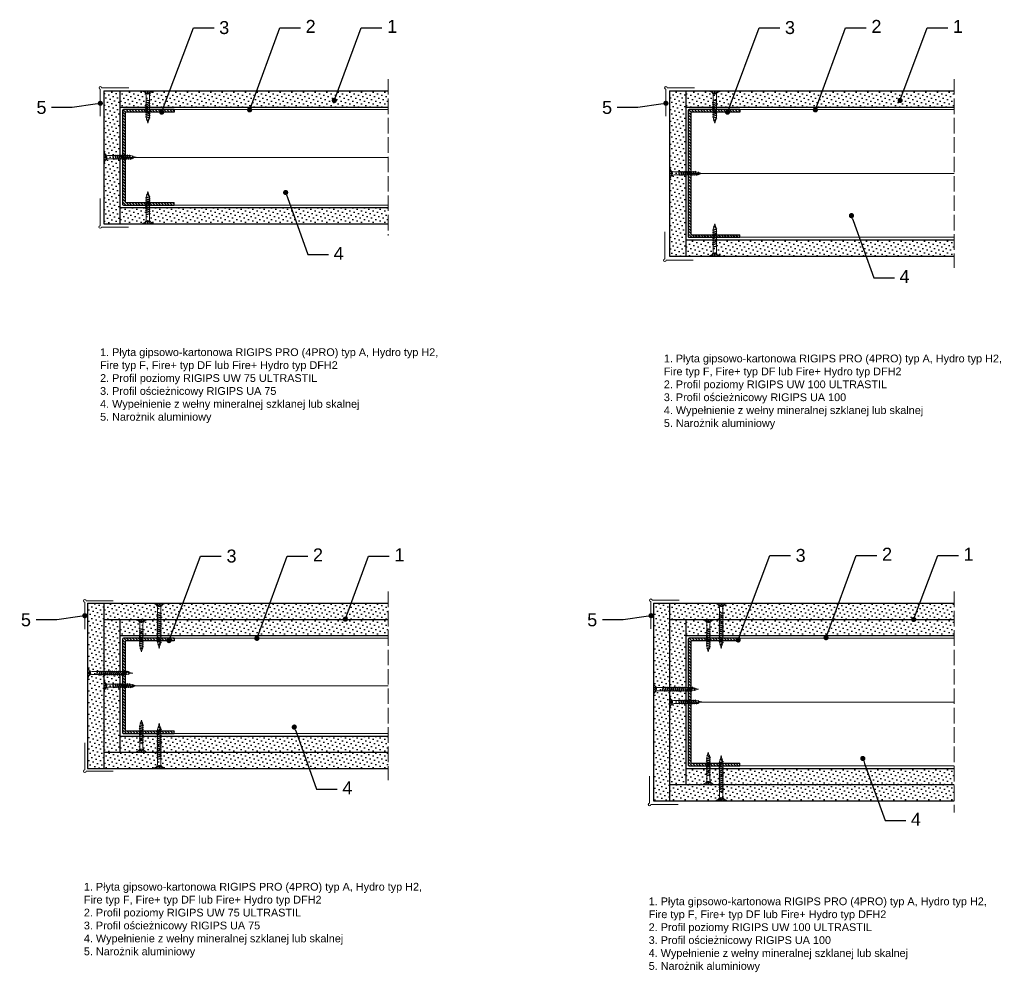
# Model space of a CAD drawing. Header units: millimetres. Extents: x 1483 to 2776, y 898 to 1635.
# Tile 2 of 2: x 2013 to 2776, y 898 to 1635. Entities that reach past the tile are written whole.
import ezdxf
from ezdxf import colors
from ezdxf.entities.mleader import LeaderData, LeaderLine
from ezdxf.math import Vec2, Vec3

# ---------------------------------------------------------------- set-up
doc = ezdxf.new("R2010")
doc.units = ezdxf.units.MM
doc.linetypes.add('ACAD_ISO02W100', pattern=[15, 12, -3])
for name, color, linetype, lineweight in [('_ISOVER WELNA', 7, 'BATTING', 9), ('_RIGIPS AKCESORIA', 7, 'Continuous', 18), ('_RIGIPS G-K', 7, 'Continuous', 25), ('_RIGIPS PROFIL', 7, 'Continuous', 18), ('OPISY', 7, 'Continuous', 9), ('PRZERYWANA', 7, 'ACAD_ISO02W100', 9)]:
    doc.layers.add(name, color=color, linetype=linetype, lineweight=lineweight)
doc.styles.get("Standard").update_dxf_attribs({"font": 'arial.ttf'})
doc.linetypes.add('BATTING', pattern='A,0.00254,-2.54,[134,ltypeshp.shx,S=2.54,R=0,X=-2.54,Y=0],-5.08,[134,ltypeshp.shx,S=2.54,R=180,X=2.54,Y=0],-2.54', length=10.16254)

# ---------------------------------------------------------------- blocks, each defined once
blk = doc.blocks.new('TN 25')
at = {"layer": '_RIGIPS AKCESORIA'}
for p, q in [((0, -0.84), (0, 7.16)), ((0, 7.16), (0.46, 7.16)), ((0.46, 4.78), (0, 4.78)), ((0, 3.5), (1.77, 3.5)), ((0, 2.83), (1.77, 2.83)), ((0.46, 1.64), (0, 1.64)), ((0.46, 7.16), (0.46, 4.78)), ((0.46, -0.84), (0.46, 1.64)), ((1.77, 3.5), (1.77, 4.2)), ((1.77, 2.83), (1.77, 2.18)), ((3.02, 4.46), (8.47, 4.46)), ((7.49, 2.01), (3.55, 2.01)), ((7.12, 4.46), (7.12, 3.18)), ((8.03, 2.01), (7.12, 4.46)), ((7.12, 3.18), (7.65, 1.53)), ((7.65, 1.53), (8.03, 2.01)), ((9.41, 2.01), (8.03, 2.01)), ((8.47, 4.46), (8.79, 5)), ((9.61, 1.51), (8.47, 4.46)), ((8.79, 5), (9.93, 2.01)), ((9, 4.46), (10.1, 4.46)), ((9.93, 2.01), (9.61, 1.51)), ((11.04, 2.01), (9.93, 2.01)), ((10.1, 4.46), (10.41, 5)), ((11.23, 1.51), (10.1, 4.46)), ((10.41, 5), (11.56, 2.01)), ((10.62, 4.46), (11.67, 4.46)), ((11.56, 2.01), (11.23, 1.51)), ((12.61, 2.01), (11.56, 2.01)), ((11.67, 4.46), (11.99, 5)), ((12.81, 1.51), (11.67, 4.46)), ((11.99, 5), (13.14, 2.01)), ((12.2, 4.46), (13.21, 4.46)), ((13.14, 2.01), (12.81, 1.51)), ((14.15, 2.01), (13.14, 2.01)), ((13.21, 4.46), (13.52, 5)), ((14.34, 1.51), (13.21, 4.46)), ((13.52, 5), (14.67, 2.01)), ((13.73, 4.46), (14.8, 4.46)), ((14.67, 2.01), (14.34, 1.51)), ((15.74, 2.01), (14.67, 2.01)), ((14.8, 4.46), (15.12, 5)), ((15.94, 1.51), (14.8, 4.46)), ((15.12, 5), (16.26, 2.01)), ((15.33, 4.46), (16.42, 4.46)), ((16.26, 2.01), (15.94, 1.51)), ((17.36, 2.01), (16.26, 2.01)), ((16.42, 4.46), (16.73, 5)), ((17.55, 1.51), (16.42, 4.46)), ((16.73, 5), (17.88, 2.01)), ((16.94, 4.46), (17.99, 4.46)), ((17.88, 2.01), (17.55, 1.51)), ((18.93, 2.01), (17.88, 2.01)), ((17.99, 4.46), (18.31, 5)), ((19.13, 1.51), (17.99, 4.46)), ((18.31, 5), (19.45, 2.01)), ((18.52, 4.46), (19.68, 4.46)), ((19.45, 2.01), (19.13, 1.51)), ((19.45, 2.01), (20.62, 2.01)), ((19.68, 4.46), (20, 5)), ((20.82, 1.51), (19.68, 4.46)), ((20, 5), (21.14, 2.01)), ((20.21, 4.46), (20.7, 4.46)), ((20.7, 4.46), (22.28, 3.98)), ((21.14, 2.01), (20.82, 1.51)), ((21.14, 2.01), (21.81, 2.12)), ((21.85, 1.83), (21.67, 3.28)), ((21.67, 3.28), (22.14, 2.4)), ((22.14, 2.4), (21.85, 1.83)), ((22.7, 2.36), (22.14, 2.4)), ((22.28, 3.98), (22.56, 4.37)), ((22.7, 2.36), (22.28, 3.98)), ((22.56, 4.37), (23.03, 2.71)), ((23.03, 2.71), (22.7, 2.36)), ((22.71, 3.85), (25, 3.24)), ((25, 3.24), (23.03, 2.71)), ((0, -0.84), (0.46, -0.84))]:
    blk.add_line(p, q, dxfattribs=at)
for centre, major_axis, ratio, start_param, end_param in [((3.09, 7.67), (0.17, 3.2), 0.826134, 1.773653, 3.180586), ((-0.04, 0.9), (0, 3.93), 0.848176, -0.720942, -0.151112), ((3.37, -1.57), (0.28, 3.57), 0.832181, 0.035984, 1.430787), ((-2.73, 15.91), (0, 14.76), 0.848176, 3.399396, 3.475072), ((0.59, 4.62), (0, 2.81), 0.848176, 3.475072, 3.862535), ((1.66, 3.18), (0, 0.895), 0.848176, -1.552777, -0.720942), ((1.66, 3.18), (0, 0.895), 0.848176, 3.862535, 4.730408)]:
    blk.add_ellipse(centre, major_axis=major_axis, ratio=ratio, start_param=start_param, end_param=end_param, dxfattribs=at)
blk = doc.blocks.new('UA75')
h = blk.add_hatch()
h.set_pattern_fill('ANSI31', color=256, scale=0.5, style=0)
h.paths.add_polyline_path([(662.96, 660.53), (660.96, 660.53), (660.96, 623.33, -0.414214), (660.16, 622.53), (591.96, 622.53, -0.414214), (591.16, 623.33), (591.16, 660.53), (589.16, 660.53), (589.16, 621.33, 0.414214), (589.96, 620.53), (662.16, 620.53, 0.414214), (662.96, 621.33)])
for p, q in [((589.16, 660.53), (589.16, 621.33)), ((589.16, 660.53), (591.16, 660.53)), ((591.16, 660.53), (591.16, 623.33)), ((660.96, 623.33), (660.96, 660.53)), ((662.96, 660.53), (660.96, 660.53)), ((662.96, 621.33), (662.96, 660.53)), ((589.96, 620.53), (662.16, 620.53)), ((591.96, 622.53), (660.16, 622.53))]:
    blk.add_line(p, q)
for centre, start, end in [((589.96, 621.33), 180, 270), ((591.96, 623.33), 180, 270), ((660.16, 623.33), 270, 0), ((662.16, 621.33), 270, 0)]:
    blk.add_arc(centre, 0.8, start, end)
blk = doc.blocks.new('UA100')
h = blk.add_hatch()
h.set_pattern_fill('ANSI31', color=256, scale=0.5, style=0)
h.paths.add_polyline_path([(782.68, 660.53), (780.68, 660.53), (780.68, 623.33, -0.414214), (779.88, 622.53), (686.68, 622.53, -0.414214), (685.88, 623.33), (685.88, 660.53), (683.88, 660.53), (683.88, 621.33, 0.414214), (684.68, 620.53), (781.88, 620.53, 0.414214), (782.68, 621.33)])
for p, q in [((683.88, 660.53), (683.88, 621.33)), ((683.88, 660.53), (685.88, 660.53)), ((685.88, 660.53), (685.88, 623.33)), ((780.68, 623.33), (780.68, 660.53)), ((782.68, 660.53), (780.68, 660.53)), ((782.68, 621.33), (782.68, 660.53)), ((684.68, 620.53), (781.88, 620.53)), ((686.68, 622.53), (779.88, 622.53))]:
    blk.add_line(p, q)
for centre, start, end in [((684.68, 621.33), 180, 270), ((686.68, 623.33), 180, 270), ((779.88, 623.33), 270, 0), ((781.88, 621.33), 270, 0)]:
    blk.add_arc(centre, 0.8, start, end)
blk = doc.blocks.new('TN 35')
at = {"layer": '_RIGIPS AKCESORIA'}
for p, q in [((0, -0.84), (0, 7.16)), ((0, 7.16), (0.46, 7.16)), ((0.46, 4.78), (0, 4.78)), ((0, 3.5), (1.77, 3.5)), ((0, 2.83), (1.77, 2.83)), ((0.46, 1.64), (0, 1.64)), ((0.46, 7.16), (0.46, 4.78)), ((0.46, -0.84), (0.46, 1.64)), ((1.77, 3.5), (1.77, 4.2)), ((1.77, 2.83), (1.77, 2.18)), ((3.02, 4.46), (8.47, 4.46)), ((7.49, 2.01), (3.55, 2.01)), ((7.12, 4.46), (7.12, 3.18)), ((8.03, 2.01), (7.12, 4.46)), ((7.12, 3.18), (7.65, 1.53)), ((7.65, 1.53), (8.03, 2.01)), ((9.41, 2.01), (8.03, 2.01)), ((8.47, 4.46), (8.79, 5)), ((9.61, 1.51), (8.47, 4.46)), ((8.79, 5), (9.93, 2.01)), ((9, 4.46), (10.1, 4.46)), ((9.93, 2.01), (9.61, 1.51)), ((11.04, 2.01), (9.93, 2.01)), ((10.1, 4.46), (10.41, 5)), ((11.23, 1.51), (10.1, 4.46)), ((10.41, 5), (11.56, 2.01)), ((10.62, 4.46), (11.67, 4.46)), ((11.56, 2.01), (11.23, 1.51)), ((12.61, 2.01), (11.56, 2.01)), ((11.67, 4.46), (11.99, 5)), ((12.81, 1.51), (11.67, 4.46)), ((11.99, 5), (13.14, 2.01)), ((12.2, 4.46), (13.21, 4.46)), ((13.14, 2.01), (12.81, 1.51)), ((14.15, 2.01), (13.14, 2.01)), ((13.21, 4.46), (13.52, 5)), ((14.34, 1.51), (13.21, 4.46)), ((13.52, 5), (14.67, 2.01)), ((13.73, 4.46), (14.8, 4.46)), ((14.67, 2.01), (14.34, 1.51)), ((15.74, 2.01), (14.67, 2.01)), ((14.8, 4.46), (15.12, 5)), ((15.94, 1.51), (14.8, 4.46)), ((15.12, 5), (16.26, 2.01)), ((15.33, 4.46), (16.42, 4.46)), ((16.26, 2.01), (15.94, 1.51)), ((17.36, 2.01), (16.26, 2.01)), ((16.42, 4.46), (16.73, 5)), ((17.55, 1.51), (16.42, 4.46)), ((16.73, 5), (17.88, 2.01)), ((16.94, 4.46), (17.99, 4.46)), ((17.88, 2.01), (17.55, 1.51)), ((18.93, 2.01), (17.84, 2.01)), ((17.99, 4.46), (18.31, 5)), ((19.13, 1.51), (17.99, 4.46)), ((18.31, 5), (19.45, 2.01)), ((18.52, 4.46), (19.57, 4.46)), ((19.45, 2.01), (19.13, 1.51)), ((20.51, 2.01), (19.41, 2.01)), ((19.57, 4.46), (19.88, 5)), ((20.7, 1.51), (19.57, 4.46)), ((19.88, 5), (21.03, 2.01)), ((20.09, 4.46), (21.14, 4.46)), ((21.03, 2.01), (20.7, 1.51)), ((22.08, 2.01), (20.99, 2.01)), ((21.14, 4.46), (21.46, 5)), ((22.28, 1.51), (21.14, 4.46)), ((21.46, 5), (22.6, 2.01)), ((21.67, 4.46), (22.72, 4.46)), ((22.6, 2.01), (22.28, 1.51)), ((23.66, 2.01), (22.56, 2.01)), ((22.72, 4.46), (23.03, 5)), ((23.85, 1.51), (22.72, 4.46)), ((23.03, 5), (24.18, 2.01)), ((23.24, 4.46), (24.29, 4.46)), ((24.18, 2.01), (23.85, 1.51)), ((25.23, 2.01), (24.14, 2.01)), ((24.29, 4.46), (24.61, 5)), ((25.43, 1.51), (24.29, 4.46)), ((24.61, 5), (25.75, 2.01)), ((24.81, 4.46), (25.87, 4.46)), ((25.75, 2.01), (25.43, 1.51)), ((26.81, 2.01), (25.71, 2.01)), ((25.87, 4.46), (26.18, 5)), ((27, 1.51), (25.87, 4.46)), ((26.18, 5), (27.33, 2.01)), ((26.39, 4.46), (27.44, 4.46)), ((27.33, 2.01), (27, 1.51)), ((28.38, 2.01), (27.33, 2.01)), ((27.44, 4.46), (27.76, 5)), ((28.58, 1.51), (27.44, 4.46)), ((27.76, 5), (28.9, 2.01)), ((27.96, 4.46), (29.13, 4.46)), ((28.9, 2.01), (28.58, 1.51)), ((28.9, 2.01), (30.07, 2.01)), ((29.13, 4.46), (29.45, 5)), ((30.27, 1.51), (29.13, 4.46)), ((29.45, 5), (30.59, 2.01)), ((29.65, 4.46), (30.15, 4.46)), ((30.15, 4.46), (31.73, 3.98)), ((30.59, 2.01), (30.27, 1.51)), ((30.59, 2.01), (31.26, 2.12)), ((31.3, 1.83), (31.12, 3.28)), ((31.12, 3.28), (31.59, 2.4)), ((31.59, 2.4), (31.3, 1.83)), ((32.15, 2.36), (31.59, 2.4)), ((31.73, 3.98), (32.01, 4.37)), ((32.15, 2.36), (31.73, 3.98)), ((32.01, 4.37), (32.48, 2.71)), ((32.48, 2.71), (32.15, 2.36)), ((32.16, 3.85), (35, 3.24)), ((35, 3.24), (32.48, 2.71)), ((0, -0.84), (0.46, -0.84))]:
    blk.add_line(p, q, dxfattribs=at)
for centre, major_axis, ratio, start_param, end_param in [((3.09, 7.67), (0.17, 3.2), 0.826134, 1.773653, 3.180586), ((-0.04, 0.9), (0, 3.93), 0.848176, -0.720942, -0.151112), ((3.37, -1.57), (0.28, 3.57), 0.832181, 0.035984, 1.430787), ((-2.73, 15.91), (0, 14.76), 0.848176, 3.399396, 3.475072), ((0.59, 4.62), (0, 2.81), 0.848176, 3.475072, 3.862535), ((1.66, 3.18), (0, 0.895), 0.848176, -1.552777, -0.720942), ((1.66, 3.18), (0, 0.895), 0.848176, 3.862535, 4.730408)]:
    blk.add_ellipse(centre, major_axis=major_axis, ratio=ratio, start_param=start_param, end_param=end_param, dxfattribs=at)
blk = doc.blocks.new('naroznik')
at = {"layer": '_RIGIPS AKCESORIA'}
for p, q in [((430.5, 91.65), (451.5, 91.65)), ((429.5, 69.65), (429.5, 90.65))]:
    blk.add_line(p, q, dxfattribs=at)
blk.add_arc((429.5, 91.65), 1, 0, 270, dxfattribs=at)
blk = doc.blocks.new('_Dot')
at = {"color": 0, "linetype": 'ByBlock', "lineweight": -2}
blk.add_line((-0.5, 0), (-1, 0), dxfattribs=at)
at = {"color": 0, "linetype": 'ByBlock', "const_width": 0.5}
blk.add_lwpolyline([(-0.25, 0, 1), (0.25, 0, 1)], format="xyb", close=True, dxfattribs=at)

msp = doc.modelspace()

# ---------------------------------------------------------------- hatches: boundary and pattern name
at = {"layer": '_RIGIPS G-K'}
h = msp.add_hatch(dxfattribs=at)
h.set_pattern_fill('DOTS', color=256, scale=2, angle=45, style=0)
h.set_pattern_definition([(45, (177.5342, 0), (-1.122532, 3.367596), [0, -3.175])])
h.paths.add_polyline_path([(2091.07, 1580.26), (2078.57, 1580.26), (2078.57, 1477.46), (2091.07, 1477.46)])
h = msp.add_hatch(dxfattribs=at)
h.set_pattern_fill('DOTS', color=256, scale=2, angle=45, style=0)
h.set_pattern_definition([(45, (205.8993, 0.9), (-1.122532, 3.367596), [0, -3.175])])
h.paths.add_polyline_path([(2298.87, 1580.26), (2091.07, 1580.26), (2091.07, 1567.76), (2298.87, 1567.76)])
h = msp.add_hatch(dxfattribs=at)
h.set_pattern_fill('DOTS', color=256, scale=2, angle=45, style=0)
h.set_pattern_definition([(45, (246.3807, 0), (-1.122532, 3.367596), [0, -3.175])])
h.paths.add_polyline_path([(2529.08, 1580.26), (2516.58, 1580.26), (2516.58, 1452.46), (2529.08, 1452.46)])
h = msp.add_hatch(dxfattribs=at)
h.set_pattern_fill('DOTS', color=256, scale=2, angle=45, style=0)
h.set_pattern_definition([(45, (319.5078, 0.9), (-1.122532, 3.367596), [0, -3.175])])
h.paths.add_polyline_path([(2736.88, 1580.26), (2529.08, 1580.26), (2529.08, 1567.76), (2736.88, 1567.76)])
h = msp.add_hatch(dxfattribs=at)
h.set_pattern_fill('DOTS', color=256, scale=2, angle=45, style=0)
h.set_pattern_definition([(45, (205.8993, -0.9), (-1.122532, 3.367596), [0, -3.175])])
h.paths.add_polyline_path([(2298.87, 1489.96), (2091.07, 1489.96), (2091.07, 1477.46), (2298.87, 1477.46)])
h = msp.add_hatch(dxfattribs=at)
h.set_pattern_fill('DOTS', color=256, scale=2, angle=45, style=0)
h.set_pattern_definition([(45, (319.5078, -0.9), (-1.122532, 3.367596), [0, -3.175])])
h.paths.add_polyline_path([(2736.88, 1464.96), (2529.08, 1464.96), (2529.08, 1452.46), (2736.88, 1452.46)])
h = msp.add_hatch(dxfattribs=at)
h.set_pattern_fill('DOTS', color=256, scale=2, angle=45, style=0)
h.set_pattern_definition([(45, (205.8993, -206.3928), (-1.122532, 3.367596), [0, -3.175])])
h.paths.add_polyline_path([(2078.57, 1183.74), (2066.07, 1183.74), (2066.07, 1055.94), (2078.57, 1055.94)])
h = msp.add_hatch(dxfattribs=at)
h.set_pattern_fill('DOTS', color=256, scale=2, angle=45, style=0)
h.set_pattern_definition([(45, (205.8993, -205.4928), (-1.122532, 3.367596), [0, -3.175])])
h.paths.add_polyline_path([(2298.87, 1183.74), (2078.57, 1183.74), (2078.57, 1171.24), (2298.87, 1171.24)])
h = msp.add_hatch(dxfattribs=at)
h.set_pattern_fill('DOTS', color=256, scale=2, angle=45, style=0)
h.set_pattern_definition([(45, (319.5078, -206.3928), (-1.122532, 3.367596), [0, -3.175])])
h.paths.add_polyline_path([(2516.58, 1183.74), (2504.08, 1183.74), (2504.08, 1030.94), (2516.58, 1030.94)])
h = msp.add_hatch(dxfattribs=at)
h.set_pattern_fill('DOTS', color=256, scale=2, angle=45, style=0)
h.set_pattern_definition([(45, (319.5078, -205.4928), (-1.122532, 3.367596), [0, -3.175])])
h.paths.add_polyline_path([(2736.88, 1183.74), (2516.58, 1183.74), (2516.58, 1171.24), (2736.88, 1171.24)])
h = msp.add_hatch(dxfattribs=at)
h.set_pattern_fill('DOTS', color=256, scale=2, angle=45, style=0)
h.set_pattern_definition([(45, (177.5342, -409.0227), (-1.122532, 3.367596), [0, -3.175])])
h.paths.add_polyline_path([(2091.07, 1171.24), (2078.57, 1171.24), (2078.57, 1068.44), (2091.07, 1068.44)])
h = msp.add_hatch(dxfattribs=at)
h.set_pattern_fill('DOTS', color=256, scale=2, angle=45, style=0)
h.set_pattern_definition([(45, (205.8993, -408.1227), (-1.122532, 3.367596), [0, -3.175])])
h.paths.add_polyline_path([(2298.87, 1171.24), (2091.07, 1171.24), (2091.07, 1158.74), (2298.87, 1158.74)])
h = msp.add_hatch(dxfattribs=at)
h.set_pattern_fill('DOTS', color=256, scale=2, angle=45, style=0)
h.set_pattern_definition([(45, (246.3807, -409.0227), (-1.122532, 3.367596), [0, -3.175])])
h.paths.add_polyline_path([(2529.08, 1171.24), (2516.58, 1171.24), (2516.58, 1043.44), (2529.08, 1043.44)])
h = msp.add_hatch(dxfattribs=at)
h.set_pattern_fill('DOTS', color=256, scale=2, angle=45, style=0)
h.set_pattern_definition([(45, (319.5078, -408.1227), (-1.122532, 3.367596), [0, -3.175])])
h.paths.add_polyline_path([(2736.88, 1171.24), (2529.08, 1171.24), (2529.08, 1158.74), (2736.88, 1158.74)])
h = msp.add_hatch(dxfattribs=at)
h.set_pattern_fill('DOTS', color=256, scale=2, angle=45, style=0)
h.set_pattern_definition([(45, (205.8993, -409.9227), (-1.122532, 3.367596), [0, -3.175])])
h.paths.add_polyline_path([(2298.87, 1080.94), (2091.07, 1080.94), (2091.07, 1068.44), (2298.87, 1068.44)])
h = msp.add_hatch(dxfattribs=at)
h.set_pattern_fill('DOTS', color=256, scale=2, angle=45, style=0)
h.set_pattern_definition([(45, (205.8993, -207.2928), (-1.122532, 3.367596), [0, -3.175])])
h.paths.add_polyline_path([(2298.87, 1068.44), (2078.57, 1068.44), (2078.57, 1055.94), (2298.87, 1055.94)])
h = msp.add_hatch(dxfattribs=at)
h.set_pattern_fill('DOTS', color=256, scale=2, angle=45, style=0)
h.set_pattern_definition([(45, (319.5078, -409.9227), (-1.122532, 3.367596), [0, -3.175])])
h.paths.add_polyline_path([(2736.88, 1055.94), (2529.08, 1055.94), (2529.08, 1043.44), (2736.88, 1043.44)])
h = msp.add_hatch(dxfattribs=at)
h.set_pattern_fill('DOTS', color=256, scale=2, angle=45, style=0)
h.set_pattern_definition([(45, (319.5078, -207.2928), (-1.122532, 3.367596), [0, -3.175])])
h.paths.add_polyline_path([(2736.88, 1043.44), (2516.58, 1043.44), (2516.58, 1030.94), (2736.88, 1030.94)])

# ---------------------------------------------------------------- linework, layer by layer
at = {"layer": '_ISOVER WELNA', "ltscale": 3.6}
for p, q in [((2298.87, 1528.86), (2094.07, 1528.86)), ((2298.87, 1119.84), (2095.07, 1119.84))]:
    msp.add_line(p, q, dxfattribs=at)
at = {"layer": '_ISOVER WELNA', "ltscale": 4.8}
for p, q in [((2736.88, 1516.36), (2532.08, 1516.36)), ((2736.88, 1107.34), (2533.08, 1107.34))]:
    msp.add_line(p, q, dxfattribs=at)
at = {"layer": '_RIGIPS G-K'}
for p, q in [((2078.57, 1580.26), (2078.57, 1477.46)), ((2078.57, 1580.26), (2298.87, 1580.26)), ((2091.07, 1580.26), (2091.07, 1477.46)), ((2516.58, 1580.26), (2516.58, 1452.46)), ((2516.58, 1580.26), (2736.88, 1580.26)), ((2529.08, 1580.26), (2529.08, 1452.46)), ((2091.07, 1567.76), (2298.87, 1567.76)), ((2529.08, 1567.76), (2736.88, 1567.76)), ((2091.07, 1489.96), (2298.87, 1489.96)), ((2078.57, 1477.46), (2298.87, 1477.46)), ((2529.08, 1464.96), (2736.88, 1464.96)), ((2516.58, 1452.46), (2736.88, 1452.46)), ((2066.07, 1183.74), (2298.87, 1183.74)), ((2066.07, 1183.74), (2066.07, 1055.94)), ((2078.57, 1183.74), (2078.57, 1055.94)), ((2504.08, 1183.74), (2736.88, 1183.74)), ((2504.08, 1183.74), (2504.08, 1030.94)), ((2516.58, 1183.74), (2516.58, 1030.94)), ((2078.57, 1171.24), (2298.87, 1171.24)), ((2091.07, 1171.24), (2091.07, 1068.44)), ((2516.58, 1171.24), (2736.88, 1171.24)), ((2529.08, 1171.24), (2529.08, 1043.44)), ((2091.07, 1158.74), (2298.87, 1158.74)), ((2529.08, 1158.74), (2736.88, 1158.74)), ((2091.07, 1080.94), (2298.87, 1080.94)), ((2078.57, 1068.44), (2298.87, 1068.44)), ((2066.07, 1055.94), (2298.87, 1055.94)), ((2529.08, 1055.94), (2736.88, 1055.94)), ((2516.58, 1043.44), (2736.88, 1043.44)), ((2504.08, 1030.94), (2736.88, 1030.94))]:
    msp.add_line(p, q, dxfattribs=at)
at = {"layer": '_RIGIPS PROFIL'}
for p, q in [((2093.87, 1565.76), (2298.87, 1565.76)), ((2531.88, 1565.76), (2736.88, 1565.76)), ((2093.87, 1491.96), (2298.87, 1491.96)), ((2531.88, 1466.96), (2736.88, 1466.96)), ((2093.87, 1156.74), (2298.87, 1156.74)), ((2531.88, 1156.74), (2736.88, 1156.74)), ((2093.87, 1082.94), (2298.87, 1082.94)), ((2531.88, 1057.94), (2736.88, 1057.94))]:
    msp.add_line(p, q, dxfattribs=at)
at = {"layer": 'PRZERYWANA'}
for p, q in [((2298.87, 1589.36), (2298.87, 1468.36)), ((2736.88, 1589.36), (2736.88, 1443.36)), ((2298.87, 1192.84), (2298.87, 1046.84)), ((2736.88, 1192.84), (2736.88, 1021.84))]:
    msp.add_line(p, q, dxfattribs=at)

# ---------------------------------------------------------------- block references
at = {"rotation": 270}
for name, p in [('UA75', (1472.54, 2154.92)), ('UA100', (1910.55, 2249.65)), ('UA75', (1472.54, 1745.9)), ('UA100', (1910.55, 1840.62))]:
    msp.add_blockref(name, p, dxfattribs=at)
at = {"layer": '_RIGIPS AKCESORIA'}
for name, p in [('naroznik', (1646.42, 1491.05)), ('naroznik', (2084.31, 1491.05)), ('TN 25', (2078.57, 1525.78)), ('TN 25', (2516.58, 1513.2)), ('naroznik', (1634.42, 1094.01)), ('naroznik', (2072.65, 1094.46)), ('TN 25', (2078.57, 1116.75)), ('TN 25', (2516.58, 1104.18))]:
    msp.add_blockref(name, p, dxfattribs=at)
at = {"layer": '_RIGIPS AKCESORIA', "xscale": -1}
for name, p, rotation in [('TN 25', (2115.91, 1580.26), 90), ('TN 25', (2554.83, 1580.26), 90), ('TN 35', (2124.7, 1183.74), 90), ('TN 35', (2559.78, 1183.74), 90), ('TN 25', (2110.91, 1171.24), 90), ('TN 25', (2549.83, 1171.24), 90), ('TN 35', (2066.07, 1133.01), 180), ('TN 35', (2504.08, 1120.51), 180)]:
    msp.add_blockref(name, p, dxfattribs=dict(at, rotation=rotation))
at = {"layer": '_RIGIPS AKCESORIA', "rotation": 90}
for name, p in [('TN 25', (2115.91, 1477.46)), ('naroznik', (2167.4, 1045.43)), ('naroznik', (2604.54, 1019.7)), ('TN 25', (2554.83, 1452.46)), ('TN 25', (2110.91, 1068.44)), ('TN 35', (2124.7, 1055.94)), ('naroznik', (2155.55, 624.38)), ('TN 25', (2549.83, 1043.44)), ('TN 35', (2559.78, 1030.94)), ('naroznik', (2592.81, 598.51))]:
    msp.add_blockref(name, p, dxfattribs=at)

# ---------------------------------------------------------------- texts
at = {"char_height": 6, "attachment_point": 1}
for s, insert, width in [('1. Płyta gipsowo-kartonowa RIGIPS PRO (4PRO) typ A, Hydro typ H2, Fire typ F, Fire+ typ DF lub Fire+ Hydro typ DFH2\\P2. Profil poziomy RIGIPS UW 75 ULTRASTIL\\P3. Profil ościeżnicowy RIGIPS UA 75\\P4. Wypełnienie z wełny mineralnej szklanej lub skalnej\\P5. Narożnik aluminiowy', (2075.75, 1381.07), 263.9339), ('1. Płyta gipsowo-kartonowa RIGIPS PRO (4PRO) typ A, Hydro typ H2, Fire typ F, Fire+ typ DF lub Fire+ Hydro typ DFH2\\P2. Profil poziomy RIGIPS UW 100 ULTRASTIL\\P3. Profil ościeżnicowy RIGIPS UA 100\\P4. Wypełnienie z wełny mineralnej szklanej lub skalnej\\P5. Narożnik aluminiowy', (2512.18, 1376.21), 274.3558), ('1. Płyta gipsowo-kartonowa RIGIPS PRO (4PRO) typ A, Hydro typ H2, Fire typ F, Fire+ typ DF lub Fire+ Hydro typ DFH2\\P2. Profil poziomy RIGIPS UW 75 ULTRASTIL\\P3. Profil ościeżnicowy RIGIPS UA 75\\P4. Wypełnienie z wełny mineralnej szklanej lub skalnej\\P5. Narożnik aluminiowy', (2063.19, 967.42), 269.1518), ('1. Płyta gipsowo-kartonowa RIGIPS PRO (4PRO) typ A, Hydro typ H2, Fire typ F, Fire+ typ DF lub Fire+ Hydro typ DFH2\\P2. Profil poziomy RIGIPS UW 100 ULTRASTIL\\P3. Profil ościeżnicowy RIGIPS UA 100\\P4. Wypełnienie z wełny mineralnej szklanej lub skalnej\\P5. Narożnik aluminiowy', (2500.45, 956.12), 265.8933)]:
    msp.add_mtext(s, dxfattribs=dict(at, insert=insert, width=width))

# ---------------------------------------------------------------- leaders
at = {"layer": 'OPISY'}
ml = msp.add_multileader_mtext('Standard', dxfattribs=at)
ml.set_content('3', color=256)
ml.set_leader_properties()
ml.set_arrow_properties(name='DOT')
ml.build(insert=Vec2(0, 0))
ctx = ml.context
ctx.base_point, ctx.char_height, ctx.landing_gap_size, ctx.plane_origin = Vec3(2163.94, 1629.19), 10, 4, Vec3(1971.35, 1772.85)
notes = []
notes.append((ctx, [(0, (1, 1, 0), (2147.94, 1629.19), (1, 0), 16, [(0, [(2123.47, 1563.83)], 0, [])])]))
ctx.mtext.insert, ctx.mtext.flow_direction = Vec3(2167.94, 1634.28), 5
ml = msp.add_multileader_mtext('Standard', dxfattribs=at)
ml.set_content('2', color=256)
ml.set_leader_properties()
ml.set_arrow_properties(name='DOT')
ml.build(insert=Vec2(0, 0))
ctx = ml.context
ctx.base_point, ctx.char_height, ctx.landing_gap_size, ctx.plane_origin = Vec3(2230.87, 1629.19), 10, 4, Vec3(2038.28, 1772.85)
notes.append((ctx, [(0, (1, 1, 0), (2214.87, 1629.19), (1, 0), 16, [(0, [(2191.5, 1565.58)], 0, [])])]))
ctx.mtext.insert, ctx.mtext.flow_direction = Vec3(2234.87, 1635.19), 5
ml = msp.add_multileader_mtext('Standard', dxfattribs=at)
ml.set_content('1', color=256)
ml.set_leader_properties()
ml.set_arrow_properties(name='DOT')
ml.build(insert=Vec2(0, 0))
ctx = ml.context
ctx.base_point, ctx.char_height, ctx.landing_gap_size, ctx.plane_origin = Vec3(2293.96, 1629.19), 10, 4, Vec3(2101.37, 1772.85)
notes.append((ctx, [(0, (1, 1, 0), (2277.96, 1629.19), (1, 0), 16, [(0, [(2257.07, 1572.91)], 0, [])])]))
ctx.mtext.insert, ctx.mtext.flow_direction = Vec3(2297.96, 1635.19), 5
ml = msp.add_multileader_mtext('Standard', dxfattribs=at)
ml.set_content('3', color=256)
ml.set_leader_properties()
ml.set_arrow_properties(name='DOT')
ml.build(insert=Vec2(0, 0))
ctx = ml.context
ctx.base_point, ctx.char_height, ctx.landing_gap_size, ctx.plane_origin = Vec3(2601.95, 1629.19), 10, 4, Vec3(2409.36, 1772.85)
notes.append((ctx, [(0, (1, 1, 0), (2585.95, 1629.19), (1, 0), 16, [(0, [(2561.48, 1563.83)], 0, [])])]))
ctx.mtext.insert, ctx.mtext.flow_direction = Vec3(2605.95, 1634.28), 5
ml = msp.add_multileader_mtext('Standard', dxfattribs=at)
ml.set_content('2', color=256)
ml.set_leader_properties()
ml.set_arrow_properties(name='DOT')
ml.build(insert=Vec2(0, 0))
ctx = ml.context
ctx.base_point, ctx.char_height, ctx.landing_gap_size, ctx.plane_origin = Vec3(2668.88, 1629.19), 10, 4, Vec3(2476.29, 1772.85)
notes.append((ctx, [(0, (1, 1, 0), (2652.88, 1629.19), (1, 0), 16, [(0, [(2629.51, 1565.58)], 0, [])])]))
ctx.mtext.insert, ctx.mtext.flow_direction = Vec3(2672.88, 1635.19), 5
ml = msp.add_multileader_mtext('Standard', dxfattribs=at)
ml.set_content('1', color=256)
ml.set_leader_properties()
ml.set_arrow_properties(name='DOT')
ml.build(insert=Vec2(0, 0))
ctx = ml.context
ctx.base_point, ctx.char_height, ctx.landing_gap_size, ctx.plane_origin = Vec3(2731.97, 1629.19), 10, 4, Vec3(2539.38, 1772.85)
notes.append((ctx, [(0, (1, 1, 0), (2715.97, 1629.19), (1, 0), 16, [(0, [(2695.08, 1572.91)], 0, [])])]))
ctx.mtext.insert, ctx.mtext.flow_direction = Vec3(2735.97, 1635.19), 5
ml = msp.add_multileader_mtext('Standard', dxfattribs=at)
ml.set_content('5', color=256)
ml.set_leader_properties()
ml.set_arrow_properties(name='DOT')
ml.build(insert=Vec2(0, 0))
ctx = ml.context
ctx.base_point, ctx.char_height, ctx.landing_gap_size, ctx.plane_origin = Vec3(2023.6, 1567.39), 10, 4, Vec3(2230.81, 1711.05)
ctx.text_align_type = 2
notes.append((ctx, [(0, (1, 1, 0), (2054.23, 1567.39), (-1, 0), 16, [(0, [(2075.92, 1570.69)], 0, [])])]))
ctx.mtext.insert, ctx.mtext.alignment, ctx.mtext.flow_direction = Vec3(2034.23, 1572.47), 3, 5
ml = msp.add_multileader_mtext('Standard', dxfattribs=at)
ml.set_content('5', color=256)
ml.set_leader_properties()
ml.set_arrow_properties(name='DOT')
ml.build(insert=Vec2(0, 0))
ctx = ml.context
ctx.base_point, ctx.char_height, ctx.landing_gap_size, ctx.plane_origin = Vec3(2461.48, 1567.39), 10, 4, Vec3(2668.7, 1711.05)
ctx.text_align_type = 2
notes.append((ctx, [(0, (1, 1, 0), (2492.11, 1567.39), (-1, 0), 16, [(0, [(2513.81, 1570.69)], 0, [])])]))
ctx.mtext.insert, ctx.mtext.alignment, ctx.mtext.flow_direction = Vec3(2472.11, 1572.47), 3, 5
ml = msp.add_multileader_mtext('Standard', dxfattribs=at)
ml.set_content('4', color=256)
ml.set_leader_properties()
ml.set_arrow_properties(name='DOT')
ml.build(insert=Vec2(0, 0))
ctx = ml.context
ctx.base_point, ctx.char_height, ctx.landing_gap_size, ctx.plane_origin = Vec3(2252.61, 1453.59), 10, 4, Vec3(2060.02, 1309.93)
notes.append((ctx, [(0, (1, 1, 0), (2236.61, 1453.59), (1, 0), 16, [(0, [(2219.4, 1501.64)], 0, [])])]))
ctx.mtext.insert, ctx.mtext.flow_direction = Vec3(2256.61, 1459.59), 5
ml = msp.add_multileader_mtext('Standard', dxfattribs=at)
ml.set_content('4', color=256)
ml.set_leader_properties()
ml.set_arrow_properties(name='DOT')
ml.build(insert=Vec2(0, 0))
ctx = ml.context
ctx.base_point, ctx.char_height, ctx.landing_gap_size, ctx.plane_origin = Vec3(2690.63, 1435.71), 10, 4, Vec3(2498.04, 1292.05)
notes.append((ctx, [(0, (1, 1, 0), (2674.63, 1435.71), (1, 0), 16, [(0, [(2657.42, 1483.75)], 0, [])])]))
ctx.mtext.insert, ctx.mtext.flow_direction = Vec3(2694.63, 1441.71), 5
ml = msp.add_multileader_mtext('Standard', dxfattribs=at)
ml.set_content('3', color=256)
ml.set_leader_properties()
ml.set_arrow_properties(name='DOT')
ml.build(insert=Vec2(0, 0))
ctx = ml.context
ctx.base_point, ctx.char_height, ctx.landing_gap_size, ctx.plane_origin = Vec3(2169.6, 1220.25), 10, 4, Vec3(1977.01, 1363.91)
notes.append((ctx, [(0, (1, 1, 0), (2153.6, 1220.25), (1, 0), 16, [(0, [(2129.13, 1154.89)], 0, [])])]))
ctx.mtext.insert, ctx.mtext.flow_direction = Vec3(2173.6, 1225.34), 5
ml = msp.add_multileader_mtext('Standard', dxfattribs=at)
ml.set_content('2', color=256)
ml.set_leader_properties()
ml.set_arrow_properties(name='DOT')
ml.build(insert=Vec2(0, 0))
ctx = ml.context
ctx.base_point, ctx.char_height, ctx.landing_gap_size, ctx.plane_origin = Vec3(2236.53, 1220.25), 10, 4, Vec3(2043.94, 1363.91)
notes.append((ctx, [(0, (1, 1, 0), (2220.53, 1220.25), (1, 0), 16, [(0, [(2197.16, 1156.64)], 0, [])])]))
ctx.mtext.insert, ctx.mtext.flow_direction = Vec3(2240.53, 1226.25), 5
ml = msp.add_multileader_mtext('Standard', dxfattribs=at)
ml.set_content('1', color=256)
ml.set_leader_properties()
ml.set_arrow_properties(name='DOT')
ml.build(insert=Vec2(0, 0))
ctx = ml.context
ctx.base_point, ctx.char_height, ctx.landing_gap_size, ctx.plane_origin = Vec3(2299.62, 1220.25), 10, 4, Vec3(2107.03, 1363.91)
notes.append((ctx, [(0, (1, 1, 0), (2283.62, 1220.25), (1, 0), 16, [(0, [(2265.59, 1171.49)], 0, [])])]))
ctx.mtext.insert, ctx.mtext.flow_direction = Vec3(2303.62, 1226.25), 5
ml = msp.add_multileader_mtext('Standard', dxfattribs=at)
ml.set_content('3', color=256)
ml.set_leader_properties()
ml.set_arrow_properties(name='DOT')
ml.build(insert=Vec2(0, 0))
ctx = ml.context
ctx.base_point, ctx.char_height, ctx.landing_gap_size, ctx.plane_origin = Vec3(2610.2, 1220.76), 10, 4, Vec3(2417.61, 1364.42)
notes.append((ctx, [(0, (1, 1, 0), (2594.2, 1220.76), (1, 0), 16, [(0, [(2569.73, 1155.39)], 0, [])])]))
ctx.mtext.insert, ctx.mtext.flow_direction = Vec3(2614.2, 1225.85), 5
ml = msp.add_multileader_mtext('Standard', dxfattribs=at)
ml.set_content('2', color=256)
ml.set_leader_properties()
ml.set_arrow_properties(name='DOT')
ml.build(insert=Vec2(0, 0))
ctx = ml.context
ctx.base_point, ctx.char_height, ctx.landing_gap_size, ctx.plane_origin = Vec3(2677.13, 1220.76), 10, 4, Vec3(2484.54, 1364.42)
notes.append((ctx, [(0, (1, 1, 0), (2661.13, 1220.76), (1, 0), 16, [(0, [(2637.76, 1157.14)], 0, [])])]))
ctx.mtext.insert, ctx.mtext.flow_direction = Vec3(2681.13, 1226.76), 5
ml = msp.add_multileader_mtext('Standard', dxfattribs=at)
ml.set_content('1', color=256)
ml.set_leader_properties()
ml.set_arrow_properties(name='DOT')
ml.build(insert=Vec2(0, 0))
ctx = ml.context
ctx.base_point, ctx.char_height, ctx.landing_gap_size, ctx.plane_origin = Vec3(2740.22, 1220.76), 10, 4, Vec3(2547.63, 1364.42)
notes.append((ctx, [(0, (1, 1, 0), (2724.22, 1220.76), (1, 0), 16, [(0, [(2705.63, 1171.26)], 0, [])])]))
ctx.mtext.insert, ctx.mtext.flow_direction = Vec3(2744.22, 1226.76), 5
ml = msp.add_multileader_mtext('Standard', dxfattribs=at)
ml.set_content('5', color=256)
ml.set_leader_properties()
ml.set_arrow_properties(name='DOT')
ml.build(insert=Vec2(0, 0))
ctx = ml.context
ctx.base_point, ctx.char_height, ctx.landing_gap_size, ctx.plane_origin = Vec3(2011.59, 1170.86), 10, 4, Vec3(2218.81, 1314.52)
ctx.text_align_type = 2
notes.append((ctx, [(0, (1, 1, 0), (2042.22, 1170.86), (-1, 0), 16, [(0, [(2063.92, 1174.17)], 0, [])])]))
ctx.mtext.insert, ctx.mtext.alignment, ctx.mtext.flow_direction = Vec3(2022.22, 1175.95), 3, 5
ml = msp.add_multileader_mtext('Standard', dxfattribs=at)
ml.set_content('5', color=256)
ml.set_leader_properties()
ml.set_arrow_properties(name='DOT')
ml.build(insert=Vec2(0, 0))
ctx = ml.context
ctx.base_point, ctx.char_height, ctx.landing_gap_size, ctx.plane_origin = Vec3(2450, 1170.86), 10, 4, Vec3(2657.22, 1314.52)
ctx.text_align_type = 2
notes.append((ctx, [(0, (1, 1, 0), (2480.63, 1170.86), (-1, 0), 16, [(0, [(2502.33, 1174.17)], 0, [])])]))
ctx.mtext.insert, ctx.mtext.alignment, ctx.mtext.flow_direction = Vec3(2460.63, 1175.95), 3, 5
ml = msp.add_multileader_mtext('Standard', dxfattribs=at)
ml.set_content('4', color=256)
ml.set_leader_properties()
ml.set_arrow_properties(name='DOT')
ml.build(insert=Vec2(0, 0))
ctx = ml.context
ctx.base_point, ctx.char_height, ctx.landing_gap_size, ctx.plane_origin = Vec3(2259.28, 1039.94), 10, 4, Vec3(2066.69, 896.28)
notes.append((ctx, [(0, (1, 1, 0), (2243.28, 1039.94), (1, 0), 16, [(0, [(2226.07, 1087.98)], 0, [])])]))
ctx.mtext.insert, ctx.mtext.flow_direction = Vec3(2263.28, 1045.94), 5
ml = msp.add_multileader_mtext('Standard', dxfattribs=at)
ml.set_content('4', color=256)
ml.set_leader_properties()
ml.set_arrow_properties(name='DOT')
ml.build(insert=Vec2(0, 0))
ctx = ml.context
ctx.base_point, ctx.char_height, ctx.landing_gap_size, ctx.plane_origin = Vec3(2699.42, 1015.62), 10, 4, Vec3(2506.83, 871.96)
notes.append((ctx, [(0, (1, 1, 0), (2683.42, 1015.62), (1, 0), 16, [(0, [(2666.21, 1063.66)], 0, [])])]))
ctx.mtext.insert, ctx.mtext.flow_direction = Vec3(2703.42, 1021.62), 5
for ctx, leaders in notes:
    for number, flags, end, landing, length, lines in leaders:
        leader = LeaderData()
        leader.index, (leader.has_last_leader_line, leader.has_dogleg_vector, leader.attachment_direction) = number, flags
        leader.last_leader_point, leader.dogleg_vector, leader.dogleg_length = Vec3(end), Vec3(landing), length
        for number, points, colour, breaks in lines:
            line = LeaderLine()
            line.index, line.vertices, line.color, line.breaks = number, Vec3.list(points), colors.encode_raw_color(colour), breaks
            leader.lines.append(line)
        ctx.leaders.append(leader)

doc.saveas('drawing.dxf')
